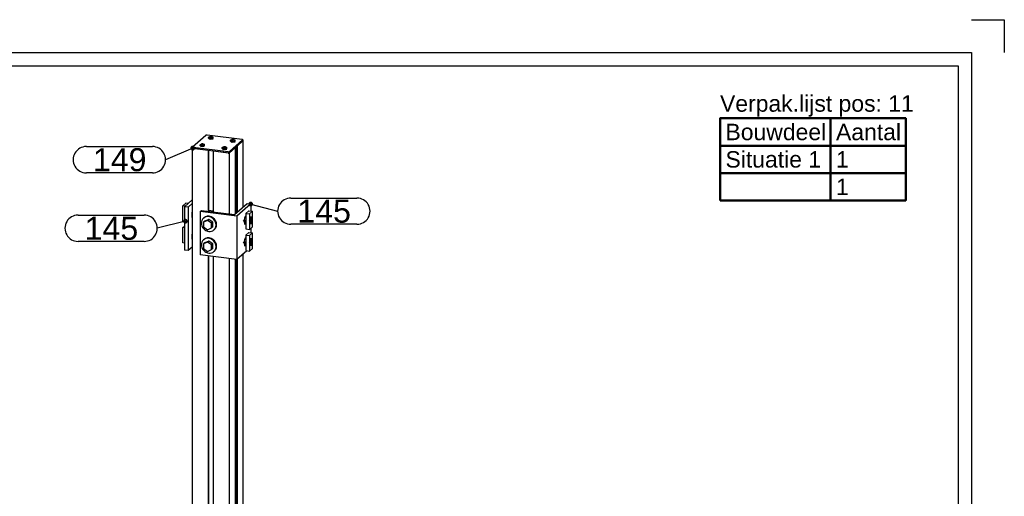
# Model space of a CAD drawing. Header units: millimetres. Extents: x -2 to 418, y -488 to -191.
# Tile 29 of 29: x 268 to 418, y -264 to -191. Entities that reach past the tile are written whole.
import ezdxf
from ezdxf.enums import TextEntityAlignment as Align

# ---------------------------------------------------------------- set-up
doc = ezdxf.new("R2010")
doc.units = ezdxf.units.MM
doc.linetypes.add('STRICHPUNKT2', pattern=[18.5, 10, -4, 0.5, -4])
doc.layers.get('0').update_dxf_attribs({"linetype": 'CONTINUOUS'})
for name, color, linetype in [('DIM49', 4, 'CONTINUOUS'), ('LE_RED', 1, 'CONTINUOUS'), ('TXT_ALL', 7, 'CONTINUOUS'), ('TXT_YELLOW', 2, 'CONTINUOUS')]:
    doc.layers.add(name, color=color, linetype=linetype)
doc.layers.add('LE_ALL', color=7, linetype='CONTINUOUS', lineweight=50)
doc.styles.add('ARIAL', font='arial.ttf')

# ---------------------------------------------------------------- blocks, each defined once
blk = doc.blocks.new('VERPAK-P11_00006', base_point=(374.31, -218.61))
at = {"layer": 'LE_ALL', "color": 8}
for p, q in [((391.14, -206.11), (391.14, -218.61)), ((374.31, -210.28), (402.59, -210.28)), ((374.31, -214.44), (402.59, -214.44))]:
    blk.add_line(p, q, dxfattribs=at)
blk.add_lwpolyline([(374.31, -218.61), (402.59, -218.61), (402.59, -206.11), (374.31, -206.11)], close=True, dxfattribs=at)
at = {"layer": 'TXT_YELLOW', "style": 'ARIAL'}
blk.add_text('Verpak.lijst pos: 11', height=2.5, dxfattribs=at).set_placement((374.31, -205.11))
for s, p in [('Bouwdeel', (375.14, -208.19)), ('Aantal', (391.97, -208.19)), ('Situatie 1', (375.14, -212.36)), ('1', (391.97, -212.36)), ('1', (391.97, -216.53))]:
    blk.add_text(s, height=2.5, dxfattribs=at).set_placement(p, align=Align.MIDDLE_LEFT)
blk = doc.blocks.new('DINA3_00002', base_point=(410.59, -481.11))
for p, q in [((412.59, -196.11), (412.59, -483.11)), ((4.59, -198.11), (410.59, -198.11)), ((410.59, -198.11), (410.59, -481.11))]:
    blk.add_line(p, q)
for points in [[(412.59, -191.11), (417.59, -191.11), (417.59, -196.11)], [(2.59, -483.11), (2.59, -196.11), (412.59, -196.11)]]:
    blk.add_lwpolyline(points)
blk.add_blockref('VERPAK-P11_00006', (374.31, -218.61))
blk = doc.blocks.new('_ZBL0012_00001')
blk.add_blockref('DINA3_00002', (410.59, -481.11))
blk = doc.blocks.new('SHAPE_01379', base_point=(294.07, -302.04))
at = {"layer": 'DIM49', "color": 3}
for p, q in [((278.25, -299.17), (288.31, -299.17)), ((294.07, -302.04), (290.31, -301.17)), ((294.32, -302), (293.81, -302)), ((293.86, -302.2), (294.27, -302.2)), ((294.18, -301.8), (293.96, -301.8)), ((288.31, -303.17), (278.25, -303.17))]:
    blk.add_line(p, q, dxfattribs=at)
blk.add_lwpolyline([(294.33, -302.03), (294.32, -301.96), (294.29, -301.9), (294.25, -301.84), (294.19, -301.8), (294.13, -301.78), (294.06, -301.77), (293.99, -301.78), (293.93, -301.81), (293.87, -301.86), (293.83, -301.91), (293.81, -301.98), (293.8, -302.04), (293.81, -302.11), (293.84, -302.18), (293.89, -302.23), (293.94, -302.27), (294.01, -302.29), (294.07, -302.3), (294.14, -302.29), (294.21, -302.26), (294.26, -302.22), (294.3, -302.16), (294.32, -302.1)], close=True, dxfattribs=at)
for centre, start_param, end_param in [((278.25, -301.17), 1.570796, 4.712389), ((288.31, -301.17), 4.712389, 7.853982)]:
    blk.add_ellipse(centre, major_axis=(2, 0), ratio=1, start_param=start_param, end_param=end_param, dxfattribs=at)
at = {"layer": 'TXT_ALL', "style": 'ARIAL'}
blk.add_text('101', height=3.5, dxfattribs=at).set_placement((279.25, -301.17), align=Align.MIDDLE_LEFT)
blk = doc.blocks.new('Profiel 60x60_00033', base_point=(296.88, -344.58))
for p, q in [((301.68, -209.54), (301.68, -219.63)), ((293.95, -210.71), (293.95, -345.81)), ((296.36, -211.01), (296.36, -220.25)), ((296.43, -211.02), (296.43, -220.26)), ((297.15, -211.11), (297.15, -220.35)), ((300.47, -210.61), (300.47, -220.7)), ((300.58, -210.51), (300.58, -220.6)), ((300.77, -210.35), (300.77, -220.43)), ((299.56, -211.42), (299.56, -220.65)), ((296.36, -227.06), (296.36, -273.52)), ((296.43, -227.07), (296.43, -273.53)), ((297.15, -227.16), (297.15, -273.62)), ((299.56, -227.47), (299.56, -273.92)), ((300.47, -227.58), (300.47, -273.97)), ((300.58, -227.59), (300.58, -273.87)), ((300.77, -227.6), (300.77, -273.7)), ((301.68, -226.8), (301.68, -272.9)), ((296.36, -280.33), (296.36, -326.79)), ((301.68, -280.06), (301.68, -326.17)), ((296.43, -280.34), (296.43, -326.79)), ((297.15, -280.43), (297.15, -326.89)), ((299.56, -280.73), (299.56, -327.19)), ((300.47, -280.85), (300.47, -327.24)), ((300.58, -280.86), (300.58, -327.14)), ((300.77, -280.87), (300.77, -326.97)), ((296.36, -333.6), (296.36, -346.12)), ((296.43, -333.61), (296.43, -346.05)), ((297.15, -333.7), (297.15, -346.22)), ((299.56, -334), (299.56, -337.09)), ((300.47, -334.12), (300.47, -336.29)), ((300.58, -334.13), (300.58, -336.19)), ((300.77, -334.14), (300.77, -336.02)), ((301.68, -333.33), (301.68, -335.22)), ((296.36, -346.12), (293.95, -345.81)), ((296.43, -346.05), (296.36, -346.12)), ((297.15, -345.82), (296.43, -345.73)), ((297.79, -346.3), (297.15, -346.22))]:
    blk.add_line(p, q)
for points in [[(301.64, -209.54), (301.68, -209.54), (300.77, -210.35)], [(296.36, -211.01), (293.95, -210.71), (293.99, -210.67)], [(300.47, -210.61), (299.56, -211.42), (297.15, -211.11)]]:
    blk.add_lwpolyline(points)
for centre, start_param, end_param in [((297.14, -344.88), 3.141593, 5.520887), ((297.21, -344.82), 3.275624, 5.331132), ((297.14, -344.88), 2.333095, 3.141593)]:
    blk.add_ellipse(centre, major_axis=(0.265, -0.3), ratio=0.881917, start_param=start_param, end_param=end_param)
blk.add_blockref('SHAPE_01379', (294.07, -302.04))
blk = doc.blocks.new('_00035', base_point=(297.15, -344.87))
at = {"layer": 'LE_ALL', "color": 1, "linetype": 'STRICHPUNKT2'}
for p, q in [((297.14, -344.88), (297.14, -344.31)), ((297.14, -344.88), (296.58, -344.81)), ((297.15, -344.87), (297.07, -344.94)), ((297.14, -344.88), (297.14, -345.45))]:
    blk.add_line(p, q, dxfattribs=at)
blk = doc.blocks.new('_00034')
blk.add_blockref('_00035', (297.15, -344.87))
blk = doc.blocks.new('Profiel 60x60_00032')
for name, p in [('Profiel 60x60_00033', (296.88, -344.58)), ('_00034', (0, 0))]:
    blk.add_blockref(name, p)
blk = doc.blocks.new('SHAPE_01397', base_point=(294.02, -210.65))
at = {"layer": 'DIM49', "color": 3}
for p, q in [((277.83, -210.41), (287.89, -210.41)), ((294.02, -210.65), (289.89, -212.41)), ((293.76, -210.61), (294.28, -210.61)), ((293.82, -210.81), (294.23, -210.81)), ((294.13, -210.41), (293.91, -210.41)), ((287.89, -214.41), (277.83, -214.41))]:
    blk.add_line(p, q, dxfattribs=at)
blk.add_lwpolyline([(294.23, -210.49), (294.18, -210.44), (294.12, -210.4), (294.05, -210.39), (293.99, -210.39), (293.92, -210.41), (293.86, -210.44), (293.81, -210.49), (293.78, -210.55), (293.76, -210.62), (293.76, -210.69), (293.78, -210.75), (293.82, -210.81), (293.86, -210.86), (293.92, -210.89), (293.99, -210.91), (294.06, -210.91), (294.13, -210.89), (294.19, -210.86), (294.23, -210.81), (294.27, -210.75), (294.28, -210.68), (294.28, -210.61), (294.27, -210.55)], close=True, dxfattribs=at)
for centre, start_param, end_param in [((277.83, -212.41), 1.570796, 4.712389), ((287.89, -212.41), 4.712389, 7.853982)]:
    blk.add_ellipse(centre, major_axis=(2, 0), ratio=1, start_param=start_param, end_param=end_param, dxfattribs=at)
at = {"layer": 'TXT_ALL', "style": 'ARIAL'}
blk.add_text('149', height=3.5, dxfattribs=at).set_placement((278.83, -212.41), align=Align.MIDDLE_LEFT)
blk = doc.blocks.new('1110 Cover 60 x 60_00104', base_point=(299.61, -211.18))
for p, q in [((294, -210.47), (296.01, -208.7)), ((301.54, -209.34), (296.21, -208.67)), ((293.99, -210.49), (293.99, -210.68)), ((299.42, -211.21), (294.09, -210.54)), ((294.09, -210.54), (294.09, -210.73)), ((299.42, -211.4), (294.09, -210.73)), ((299.42, -211.21), (299.42, -211.4)), ((299.61, -211.18), (299.61, -211.37))]:
    blk.add_line(p, q)
for points in [[(299.61, -211.18), (301.63, -209.4), (301.63, -209.59), (299.61, -211.37)], [(301.64, -209.39), (301.64, -209.57)]]:
    blk.add_lwpolyline(points)
for centre, start_param, end_param in [((296.16, -208.71), 1.209429, 2.780226), ((301.49, -209.39), 0, 1.209429), ((301.49, -209.39), 5.921818, 6.283185), ((301.49, -209.57), 5.921818, 6.283185), ((294.14, -210.49), 2.780226, 3.141593), ((294.14, -210.49), 3.141593, 4.351022), ((294.14, -210.68), 3.141593, 4.351022), ((299.47, -211.16), 4.351022, 5.921818), ((299.47, -211.35), 4.351022, 5.921818)]:
    blk.add_ellipse(centre, major_axis=(0.15, 0), ratio=0.333333, start_param=start_param, end_param=end_param)
blk.add_blockref('SHAPE_01397', (294.02, -210.65))
blk = doc.blocks.new('_00106', base_point=(300.01, -209.7))
at = {"layer": 'LE_ALL', "color": 1, "linetype": 'STRICHPUNKT2'}
for p, q in [((296.64, -209.27), (296.63, -209.28)), ((297.09, -209.21), (297.12, -209.21)), ((300.01, -209.7), (300, -209.71)), ((300.46, -209.63), (300.48, -209.63)), ((295.37, -210.4), (295.36, -210.4)), ((295.82, -210.33), (295.84, -210.33)), ((298.74, -210.82), (298.73, -210.83)), ((299.19, -210.75), (299.21, -210.76))]:
    blk.add_line(p, q, dxfattribs=at)
blk = doc.blocks.new('_00105')
blk.add_blockref('_00106', (300.01, -209.7))
blk = doc.blocks.new('1110 Cover 60 x 60_00103')
for name, p in [('1110 Cover 60 x 60_00104', (299.61, -211.18)), ('_00105', (0, 0))]:
    blk.add_blockref(name, p)
blk = doc.blocks.new('ISO 14585-ST3.5x9.5-A2-C_00109', base_point=(298.94, -210.44))
for p, q in [((298.51, -210.71), (298.51, -210.57)), ((298.71, -210.5), (298.71, -210.48)), ((298.75, -210.5), (298.75, -210.46)), ((298.79, -210.54), (298.79, -210.44)), ((298.89, -210.52), (298.89, -210.43)), ((298.94, -210.53), (298.94, -210.44)), ((298.97, -210.53), (298.97, -210.5)), ((298.97, -210.53), (298.97, -210.52)), ((299, -210.48), (299, -210.47)), ((299.21, -210.71), (299.21, -210.57))]:
    blk.add_line(p, q)
blk.add_lwpolyline([(298.56, -210.51, -0.133936), (298.86, -210.43, -0.133936), (299.17, -210.51)], format="xyb")
for points in [[(298.75, -210.46), (298.72, -210.48), (298.71, -210.48), (298.7, -210.5), (298.72, -210.5), (298.75, -210.5), (298.78, -210.53), (298.8, -210.54), (298.83, -210.53), (298.9, -210.52), (298.93, -210.53), (298.97, -210.53), (298.97, -210.52), (298.97, -210.5), (299, -210.48), (299.01, -210.48), (299.03, -210.48), (299, -210.47), (298.94, -210.44)], [(298.94, -210.44), (298.92, -210.44), (298.89, -210.43), (298.79, -210.44), (298.75, -210.45), (298.75, -210.45)]]:
    blk.add_lwpolyline(points)
for centre, start_param, end_param in [((298.86, -210.57), 2.626877, 3.141593), ((298.86, -210.57), 3.141593, 6.283185), ((298.86, -210.71), 3.141593, 6.283185), ((298.86, -210.57), 0, 0.514716)]:
    blk.add_ellipse(centre, major_axis=(0.35, 0), ratio=0.333333, start_param=start_param, end_param=end_param)
blk = doc.blocks.new('ISO 14585-ST3.5x9.5-A2-C_00108')
blk.add_blockref('ISO 14585-ST3.5x9.5-A2-C_00109', (298.94, -210.44))
blk = doc.blocks.new('ISO 14585-ST3.5x9.5-A2-C_00111', base_point=(300.21, -209.32))
for p, q in [((299.78, -209.59), (299.78, -209.45)), ((299.98, -209.38), (299.98, -209.36)), ((300.03, -209.38), (300.03, -209.33)), ((300.06, -209.41), (300.06, -209.32)), ((300.16, -209.39), (300.16, -209.31)), ((300.21, -209.41), (300.21, -209.32)), ((300.24, -209.41), (300.24, -209.38)), ((300.25, -209.41), (300.25, -209.39)), ((300.27, -209.36), (300.27, -209.34)), ((300.48, -209.59), (300.48, -209.45))]:
    blk.add_line(p, q)
blk.add_lwpolyline([(299.83, -209.39, -0.133936), (300.13, -209.31, -0.133936), (300.44, -209.39)], format="xyb")
for points in [[(300.03, -209.33), (300, -209.36), (299.98, -209.36), (299.97, -209.38), (299.99, -209.38), (300.02, -209.38), (300.06, -209.41), (300.07, -209.42), (300.11, -209.41), (300.17, -209.39), (300.21, -209.4), (300.24, -209.41), (300.25, -209.39), (300.24, -209.38), (300.27, -209.36), (300.28, -209.36), (300.3, -209.36), (300.27, -209.34), (300.21, -209.32)], [(300.21, -209.32), (300.19, -209.31), (300.16, -209.31), (300.06, -209.32), (300.03, -209.32), (300.02, -209.33)]]:
    blk.add_lwpolyline(points)
for centre, start_param, end_param in [((300.13, -209.45), 2.626877, 3.141593), ((300.13, -209.45), 3.141593, 6.283185), ((300.13, -209.59), 3.141593, 6.283185), ((300.13, -209.45), 0, 0.514716)]:
    blk.add_ellipse(centre, major_axis=(0.35, 0), ratio=0.333333, start_param=start_param, end_param=end_param)
blk = doc.blocks.new('ISO 14585-ST3.5x9.5-A2-C_00110')
blk.add_blockref('ISO 14585-ST3.5x9.5-A2-C_00111', (300.21, -209.32))
blk = doc.blocks.new('ISO 14585-ST3.5x9.5-A2-C_00113', base_point=(295.57, -210.02))
for p, q in [((295.14, -210.29), (295.14, -210.15)), ((295.34, -210.08), (295.34, -210.06)), ((295.39, -210.07), (295.39, -210.03)), ((295.42, -210.11), (295.42, -210.02)), ((295.52, -210.09), (295.52, -210.01)), ((295.57, -210.1), (295.57, -210.02)), ((295.6, -210.11), (295.6, -210.08)), ((295.61, -210.1), (295.61, -210.09)), ((295.63, -210.06), (295.63, -210.04)), ((295.84, -210.29), (295.84, -210.15))]:
    blk.add_line(p, q)
blk.add_lwpolyline([(295.19, -210.09, -0.133936), (295.49, -210.01, -0.133936), (295.8, -210.09)], format="xyb")
for points in [[(295.39, -210.03), (295.36, -210.05), (295.34, -210.06), (295.33, -210.07), (295.35, -210.08), (295.38, -210.07), (295.42, -210.1), (295.43, -210.12), (295.47, -210.11), (295.53, -210.09), (295.57, -210.1), (295.6, -210.11), (295.61, -210.09), (295.6, -210.08), (295.63, -210.06), (295.64, -210.06), (295.66, -210.06), (295.63, -210.04), (295.57, -210.02)], [(295.57, -210.02), (295.55, -210.01), (295.52, -210.01), (295.42, -210.02), (295.39, -210.02), (295.38, -210.03)]]:
    blk.add_lwpolyline(points)
for centre, start_param, end_param in [((295.49, -210.15), 2.626877, 3.141593), ((295.49, -210.15), 3.141593, 6.283185), ((295.49, -210.29), 3.141593, 6.283185), ((295.49, -210.15), 0, 0.514716)]:
    blk.add_ellipse(centre, major_axis=(0.35, 0), ratio=0.333333, start_param=start_param, end_param=end_param)
blk = doc.blocks.new('ISO 14585-ST3.5x9.5-A2-C_00112')
blk.add_blockref('ISO 14585-ST3.5x9.5-A2-C_00113', (295.57, -210.02))
blk = doc.blocks.new('ISO 14585-ST3.5x9.5-A2-C_00115', base_point=(296.84, -208.89))
for p, q in [((296.42, -209.16), (296.42, -209.03)), ((296.62, -208.95), (296.62, -208.94)), ((296.66, -208.95), (296.66, -208.91)), ((296.69, -208.99), (296.69, -208.89)), ((296.79, -208.97), (296.79, -208.89)), ((296.84, -208.98), (296.84, -208.9)), ((296.87, -208.98), (296.87, -208.95)), ((296.88, -208.98), (296.88, -208.97)), ((296.91, -208.94), (296.91, -208.92)), ((297.12, -209.16), (297.12, -209.03))]:
    blk.add_line(p, q)
blk.add_lwpolyline([(296.46, -208.97, -0.133936), (296.77, -208.88, -0.133936), (297.07, -208.97)], format="xyb")
for points in [[(296.66, -208.91), (296.63, -208.93), (296.62, -208.94), (296.6, -208.95), (296.63, -208.95), (296.65, -208.95), (296.69, -208.98), (296.71, -208.99), (296.74, -208.99), (296.81, -208.97), (296.84, -208.98), (296.87, -208.98), (296.88, -208.97), (296.87, -208.95), (296.9, -208.94), (296.92, -208.94), (296.93, -208.93), (296.91, -208.92), (296.84, -208.9)], [(296.84, -208.89), (296.83, -208.89), (296.79, -208.89), (296.69, -208.89), (296.66, -208.9), (296.65, -208.9)]]:
    blk.add_lwpolyline(points)
for centre, start_param, end_param in [((296.77, -209.03), 2.626877, 3.141593), ((296.77, -209.03), 3.141593, 6.283185), ((296.77, -209.16), 3.141593, 6.283185), ((296.77, -209.03), 0, 0.514716)]:
    blk.add_ellipse(centre, major_axis=(0.35, 0), ratio=0.333333, start_param=start_param, end_param=end_param)
blk = doc.blocks.new('ISO 14585-ST3.5x9.5-A2-C_00114')
blk.add_blockref('ISO 14585-ST3.5x9.5-A2-C_00115', (296.84, -208.89))
blk = doc.blocks.new('Montage kapje_00107')
for name in ['ISO 14585-ST3.5x9.5-A2-C_00114', 'ISO 14585-ST3.5x9.5-A2-C_00110', 'ISO 14585-ST3.5x9.5-A2-C_00112', 'ISO 14585-ST3.5x9.5-A2-C_00108']:
    blk.add_blockref(name, (0, 0))
blk = doc.blocks.new('Afdekkapje + montage_00102')
for name in ['1110 Cover 60 x 60_00103', 'Montage kapje_00107']:
    blk.add_blockref(name, (0, 0))
blk = doc.blocks.new('SHAPE_01393', base_point=(302.86, -219.17))
at = {"layer": 'DIM49', "color": 3}
for p, q in [((308.96, -218.24), (319.03, -218.24)), ((303.12, -219.13), (302.61, -219.13)), ((302.66, -219.33), (303.07, -219.33)), ((302.98, -218.93), (302.75, -218.93)), ((302.86, -219.17), (306.96, -220.24)), ((319.03, -222.24), (308.96, -222.24))]:
    blk.add_line(p, q, dxfattribs=at)
blk.add_lwpolyline([(302.6, -219.17), (302.61, -219.24), (302.64, -219.3), (302.68, -219.36), (302.73, -219.4), (302.8, -219.42), (302.87, -219.43), (302.93, -219.42), (303, -219.4), (303.05, -219.36), (303.09, -219.3), (303.12, -219.24), (303.13, -219.17), (303.12, -219.1), (303.09, -219.04), (303.05, -218.98), (302.99, -218.94), (302.93, -218.92), (302.86, -218.91), (302.79, -218.92), (302.73, -218.94), (302.68, -218.99), (302.64, -219.04), (302.61, -219.1)], close=True, dxfattribs=at)
for centre, start_param, end_param in [((308.96, -220.24), 1.570796, 4.712389), ((319.03, -220.24), 4.712389, 7.853982)]:
    blk.add_ellipse(centre, major_axis=(2, 0), ratio=1, start_param=start_param, end_param=end_param, dxfattribs=at)
at = {"layer": 'TXT_ALL', "style": 'ARIAL'}
blk.add_text('145', height=3.5, dxfattribs=at).set_placement((309.96, -220.24), align=Align.MIDDLE_LEFT)
blk = doc.blocks.new('Hoeklijn 60x60x6_00119', base_point=(302.09, -221.02))
for p, q in [((295.14, -220.31), (295.14, -226.91)), ((302.87, -219.15), (300.75, -221.02)), ((300.75, -221.02), (300.75, -227.62)), ((302.87, -222.82), (302.87, -223.52)), ((302.28, -226.27), (300.75, -227.62)), ((300.75, -227.62), (295.14, -226.91))]:
    blk.add_line(p, q)
blk.add_lwpolyline([(300.75, -221.02), (295.14, -220.31), (295.35, -220.12), (300.4, -220.76), (302.31, -219.07), (302.87, -219.15), (302.87, -220.22)])
for centre, start_param, end_param in [((302.02, -221.54), 3.141593, 6.283185), ((302.02, -221.54), 0, 0.739301), ((302.02, -224.84), 3.141593, 6.283185), ((302.02, -224.84), 0, 0.739301)]:
    blk.add_ellipse(centre, major_axis=(-0.066, -0.521), ratio=0.333333, start_param=start_param, end_param=end_param)
blk.add_blockref('SHAPE_01393', (302.86, -219.17))
blk = doc.blocks.new('_00121', base_point=(302.02, -225.23))
at = {"layer": 'LE_ALL', "color": 1, "linetype": 'STRICHPUNKT2'}
for p, q in [((302.02, -221.54), (301.74, -221.79)), ((302.02, -221.93), (302.02, -222.29)), ((302.02, -224.84), (301.74, -225.09)), ((302.02, -225.23), (302.02, -225.59))]:
    blk.add_line(p, q, dxfattribs=at)
blk = doc.blocks.new('_00120')
blk.add_blockref('_00121', (302.02, -225.23))
blk = doc.blocks.new('Hoeklijn 60x60x6_00118')
for name, p in [('Hoeklijn 60x60x6_00119', (302.09, -221.02)), ('_00120', (0, 0))]:
    blk.add_blockref(name, p)
blk = doc.blocks.new('1011-2 Moerblok M8 SMALL_00124', base_point=(302.83, -222.03))
for p, q in [((302.55, -220.18), (302.09, -220.59)), ((302.55, -220.18), (303.11, -220.25)), ((303.11, -220.25), (302.65, -220.66)), ((303.11, -222.61), (303.11, -220.25)), ((302.09, -220.59), (302.65, -220.66)), ((302.65, -220.66), (302.65, -223.01)), ((302.65, -223.01), (303.11, -222.61))]:
    blk.add_line(p, q)
blk.add_lwpolyline([(302.09, -220.59), (302.09, -222.94), (302.65, -223.01)])
at = {"layer": 'LE_RED'}
for start_param, end_param in [(5.336778, 6.283185), (6.283185, 8.215349), (3.141593, 3.765982), (1.932163, 3.141593)]:
    blk.add_ellipse((302.88, -221.63), major_axis=(-0.05, -0.397), ratio=0.333333, start_param=start_param, end_param=end_param, dxfattribs=at)
blk = doc.blocks.new('DIN 13-M8_00126', base_point=(302.92, -221.3))
for start_param, end_param in [(3.141593, 6.283185), (6.283185, 9.424778)]:
    blk.add_ellipse((302.88, -221.63), major_axis=(-0.043, -0.337), ratio=0.333333, start_param=start_param, end_param=end_param)
at = {"layer": 'LE_RED'}
for start_param, end_param in [(5.336778, 6.283185), (6.283185, 8.215349), (3.141593, 3.765982), (1.932163, 3.141593)]:
    blk.add_ellipse((302.88, -221.63), major_axis=(-0.05, -0.397), ratio=0.333333, start_param=start_param, end_param=end_param, dxfattribs=at)
blk = doc.blocks.new('DIN 13-M8_00125')
blk.add_blockref('DIN 13-M8_00126', (302.92, -221.3))
blk = doc.blocks.new('_00128', base_point=(303.07, -221.66))
at = {"layer": 'LE_ALL', "color": 1, "linetype": 'STRICHPUNKT2'}
for p, q in [((302.88, -221.63), (302.67, -221.82)), ((303.07, -221.66), (302.83, -221.63)), ((302.88, -221.63), (302.88, -221.07)), ((302.88, -221.63), (303.09, -221.45)), ((302.88, -221.63), (302.88, -222.2))]:
    blk.add_line(p, q, dxfattribs=at)
blk = doc.blocks.new('_00127')
blk.add_blockref('_00128', (303.07, -221.66))
blk = doc.blocks.new('1011-2 Moerblok M8 SMALL_00123')
for name, p in [('1011-2 Moerblok M8 SMALL_00124', (302.83, -222.03)), ('_00127', (0, 0)), ('DIN 13-M8_00125', (0, 0))]:
    blk.add_blockref(name, p)
blk = doc.blocks.new('Zeskant tapbout-M8x16 (DIN 933)_00130', base_point=(302.9, -221.3))
blk.add_ellipse((302.83, -221.63), major_axis=(-0.043, -0.337), ratio=0.333333, start_param=0.252233, end_param=2.889359)
blk = doc.blocks.new('GEWINDE_00132', base_point=(301.97, -221.12))
for p, q in [((301.97, -221.12), (302.09, -221.13)), ((301.86, -221.91), (302.09, -221.94))]:
    blk.add_line(p, q)
at = {"layer": 'LE_RED'}
for p, q in [((301.85, -221.85), (302.09, -221.88)), ((301.94, -221.17), (302.09, -221.19))]:
    blk.add_line(p, q, dxfattribs=at)
blk = doc.blocks.new('GEWINDE_00131')
blk.add_blockref('GEWINDE_00132', (301.97, -221.12))
blk = doc.blocks.new('Zeskant tapbout-M8x16 (DIN 933)_00129')
for name, p in [('GEWINDE_00131', (0, 0)), ('Zeskant tapbout-M8x16 (DIN 933)_00130', (302.9, -221.3))]:
    blk.add_blockref(name, p)
blk = doc.blocks.new('Montage scherm_00122')
for name in ['1011-2 Moerblok M8 SMALL_00123', 'Zeskant tapbout-M8x16 (DIN 933)_00129']:
    blk.add_blockref(name, (0, 0))
blk = doc.blocks.new('1011-2 Moerblok M8 SMALL_00135', base_point=(302.83, -225.33))
for p, q in [((302.55, -223.48), (302.09, -223.89)), ((302.09, -223.89), (302.65, -223.96)), ((302.55, -223.48), (303.11, -223.55)), ((303.11, -223.55), (302.65, -223.96)), ((302.65, -223.96), (302.65, -226.31)), ((303.11, -225.91), (303.11, -223.55)), ((302.65, -226.31), (303.11, -225.91))]:
    blk.add_line(p, q)
blk.add_lwpolyline([(302.09, -223.89), (302.09, -226.24), (302.65, -226.31)])
at = {"layer": 'LE_RED'}
for start_param, end_param in [(0, 1.932163), (3.141593, 3.765982), (1.932163, 3.141593), (5.336778, 6.283185)]:
    blk.add_ellipse((302.88, -224.93), major_axis=(-0.05, -0.397), ratio=0.333333, start_param=start_param, end_param=end_param, dxfattribs=at)
blk = doc.blocks.new('DIN 13-M8_00137', base_point=(302.92, -224.6))
for start_param, end_param in [(3.141593, 6.283185), (0, 3.141593)]:
    blk.add_ellipse((302.88, -224.93), major_axis=(-0.043, -0.337), ratio=0.333333, start_param=start_param, end_param=end_param)
at = {"layer": 'LE_RED'}
for start_param, end_param in [(0, 1.932163), (3.141593, 3.765982), (1.932163, 3.141593), (5.336778, 6.283185)]:
    blk.add_ellipse((302.88, -224.93), major_axis=(-0.05, -0.397), ratio=0.333333, start_param=start_param, end_param=end_param, dxfattribs=at)
blk = doc.blocks.new('DIN 13-M8_00136')
blk.add_blockref('DIN 13-M8_00137', (302.92, -224.6))
blk = doc.blocks.new('_00139', base_point=(303.07, -224.96))
at = {"layer": 'LE_ALL', "color": 1, "linetype": 'STRICHPUNKT2'}
for p, q in [((302.88, -224.93), (302.88, -224.37)), ((302.88, -224.93), (303.09, -224.75)), ((302.88, -224.93), (302.67, -225.12)), ((303.07, -224.96), (302.83, -224.93)), ((302.88, -224.93), (302.88, -225.5))]:
    blk.add_line(p, q, dxfattribs=at)
blk = doc.blocks.new('_00138')
blk.add_blockref('_00139', (303.07, -224.96))
blk = doc.blocks.new('1011-2 Moerblok M8 SMALL_00134')
for name, p in [('1011-2 Moerblok M8 SMALL_00135', (302.83, -225.33)), ('_00138', (0, 0)), ('DIN 13-M8_00136', (0, 0))]:
    blk.add_blockref(name, p)
blk = doc.blocks.new('Zeskant tapbout-M8x16 (DIN 933)_00141', base_point=(302.9, -224.6))
blk.add_ellipse((302.83, -224.93), major_axis=(-0.043, -0.337), ratio=0.333333, start_param=0.252233, end_param=2.889359)
blk = doc.blocks.new('GEWINDE_00143', base_point=(301.97, -224.42))
for p, q in [((301.97, -224.42), (302.09, -224.43)), ((301.86, -225.21), (302.09, -225.24))]:
    blk.add_line(p, q)
at = {"layer": 'LE_RED'}
for p, q in [((301.94, -224.47), (302.09, -224.49)), ((301.85, -225.15), (302.09, -225.18))]:
    blk.add_line(p, q, dxfattribs=at)
blk = doc.blocks.new('GEWINDE_00142')
blk.add_blockref('GEWINDE_00143', (301.97, -224.42))
blk = doc.blocks.new('Zeskant tapbout-M8x16 (DIN 933)_00140')
for name, p in [('GEWINDE_00142', (0, 0)), ('Zeskant tapbout-M8x16 (DIN 933)_00141', (302.9, -224.6))]:
    blk.add_blockref(name, p)
blk = doc.blocks.new('Montage scherm_00133')
for name in ['Zeskant tapbout-M8x16 (DIN 933)_00140', '1011-2 Moerblok M8 SMALL_00134']:
    blk.add_blockref(name, (0, 0))
blk = doc.blocks.new('Carrosseriering M8 (ISO 7093 _ DIN 9021)_00146', base_point=(297.33, -226.34))
for p, q in [((295.68, -224.6), (295.75, -224.54)), ((297.26, -226.4), (297.33, -226.34))]:
    blk.add_line(p, q)
for centre, start_param, end_param in [((296.47, -225.5), 3.141593, 6.283185), ((296.47, -225.5), 0, 3.141593), ((296.54, -225.44), 0, 3.141593)]:
    blk.add_ellipse(centre, major_axis=(0.794, -0.9), ratio=0.881917, start_param=start_param, end_param=end_param)
blk = doc.blocks.new('Carrosseriering M8 (ISO 7093 _ DIN 9021)_00145')
blk.add_blockref('Carrosseriering M8 (ISO 7093 _ DIN 9021)_00146', (297.33, -226.34))
blk = doc.blocks.new('Zeskant tapbout-M8x18 (DIN 933)_00148', base_point=(295.86, -225.07))
for p, q in [((296.47, -224.79), (295.86, -225.07)), ((296.47, -224.79), (296.28, -224.96)), ((297.08, -225.22), (296.47, -224.79)), ((296.28, -224.96), (295.67, -225.23)), ((295.86, -225.07), (295.67, -225.23)), ((295.67, -225.23), (295.67, -225.94)), ((295.67, -225.94), (296.28, -226.37)), ((296.89, -225.39), (296.28, -224.96)), ((296.28, -226.37), (296.89, -226.09)), ((297.08, -225.22), (296.89, -225.39)), ((296.89, -226.09), (296.89, -225.39)), ((297.08, -225.93), (296.89, -226.09)), ((297.08, -225.93), (297.08, -225.22))]:
    blk.add_line(p, q)
blk = doc.blocks.new('Zeskant tapbout-M8x18 (DIN 933)_00147')
blk.add_blockref('Zeskant tapbout-M8x18 (DIN 933)_00148', (295.86, -225.07))
blk = doc.blocks.new('Montage baluster_00144')
for name in ['Carrosseriering M8 (ISO 7093 _ DIN 9021)_00145', 'Zeskant tapbout-M8x18 (DIN 933)_00147']:
    blk.add_blockref(name, (0, 0))
blk = doc.blocks.new('1011 Moerblok M8_00151', base_point=(297.15, -220.23))
blk.add_line((297.15, -220.23), (296.43, -220.14))
blk = doc.blocks.new('1011 Moerblok M8_00150')
blk.add_blockref('1011 Moerblok M8_00151', (297.15, -220.23))
blk = doc.blocks.new('Carrosseriering M8 (ISO 7093 _ DIN 9021)_00153', base_point=(297.33, -223.04))
for p, q in [((295.68, -221.3), (295.75, -221.24)), ((297.26, -223.1), (297.33, -223.04))]:
    blk.add_line(p, q)
for centre, start_param, end_param in [((296.47, -222.2), 3.141593, 6.283185), ((296.47, -222.2), 6.283185, 9.424778), ((296.54, -222.14), 0, 3.141593)]:
    blk.add_ellipse(centre, major_axis=(0.794, -0.9), ratio=0.881917, start_param=start_param, end_param=end_param)
blk = doc.blocks.new('Carrosseriering M8 (ISO 7093 _ DIN 9021)_00152')
blk.add_blockref('Carrosseriering M8 (ISO 7093 _ DIN 9021)_00153', (297.33, -223.04))
blk = doc.blocks.new('Zeskant tapbout-M8x18 (DIN 933)_00155', base_point=(295.86, -221.77))
for p, q in [((296.28, -221.66), (295.67, -221.93)), ((295.86, -221.77), (295.67, -221.93)), ((296.47, -221.49), (295.86, -221.77)), ((296.47, -221.49), (296.28, -221.66)), ((296.89, -222.09), (296.28, -221.66)), ((297.08, -221.92), (296.47, -221.49)), ((295.67, -221.93), (295.67, -222.64)), ((295.67, -222.64), (296.28, -223.07)), ((296.28, -223.07), (296.89, -222.79)), ((297.08, -221.92), (296.89, -222.09)), ((296.89, -222.79), (296.89, -222.09)), ((297.08, -222.63), (296.89, -222.79)), ((297.08, -222.63), (297.08, -221.92))]:
    blk.add_line(p, q)
blk = doc.blocks.new('Zeskant tapbout-M8x18 (DIN 933)_00154')
blk.add_blockref('Zeskant tapbout-M8x18 (DIN 933)_00155', (295.86, -221.77))
blk = doc.blocks.new('Montage baluster_00149')
for name in ['1011 Moerblok M8_00150', 'Carrosseriering M8 (ISO 7093 _ DIN 9021)_00152', 'Zeskant tapbout-M8x18 (DIN 933)_00154']:
    blk.add_blockref(name, (0, 0))
blk = doc.blocks.new('Bevestigingshoeklijn_00117')
for name in ['Hoeklijn 60x60x6_00118', 'Montage baluster_00149', 'Montage scherm_00122', 'Montage baluster_00144', 'Montage scherm_00133']:
    blk.add_blockref(name, (0, 0))
blk = doc.blocks.new('SHAPE_01389', base_point=(292.92, -221.78))
at = {"layer": 'DIM49', "color": 3}
for p, q in [((276.57, -220.85), (286.63, -220.85)), ((292.92, -221.78), (288.63, -222.85)), ((292.66, -221.74), (293.18, -221.74)), ((293.03, -221.54), (292.81, -221.54)), ((292.72, -221.94), (293.12, -221.94)), ((286.63, -224.85), (276.57, -224.85))]:
    blk.add_line(p, q, dxfattribs=at)
blk.add_lwpolyline([(293.15, -221.65), (293.11, -221.6), (293.06, -221.55), (292.99, -221.53), (292.93, -221.52), (292.86, -221.52), (292.79, -221.55), (292.74, -221.59), (292.7, -221.64), (292.67, -221.71), (292.66, -221.77), (292.67, -221.84), (292.69, -221.91), (292.73, -221.96), (292.79, -222), (292.85, -222.03), (292.92, -222.04), (292.98, -222.03), (293.05, -222.01), (293.1, -221.97), (293.15, -221.91), (293.17, -221.85), (293.18, -221.78), (293.18, -221.71)], close=True, dxfattribs=at)
for centre, start_param, end_param in [((276.57, -222.85), 1.570796, 4.712389), ((286.63, -222.85), 4.712389, 7.853982)]:
    blk.add_ellipse(centre, major_axis=(2, 0), ratio=1, start_param=start_param, end_param=end_param, dxfattribs=at)
at = {"layer": 'TXT_ALL', "style": 'ARIAL'}
blk.add_text('145', height=3.5, dxfattribs=at).set_placement((277.57, -222.85), align=Align.MIDDLE_LEFT)
blk = doc.blocks.new('Hoeklijn 60x60x6_00237', base_point=(293.95, -225.7))
for p, q in [((292.76, -219.58), (293.95, -218.53)), ((293.32, -219.65), (293.32, -226.25)), ((293.32, -226.25), (292.76, -226.18)), ((293.95, -225.7), (293.32, -226.25))]:
    blk.add_line(p, q)
blk.add_lwpolyline([(293.95, -219.1), (293.32, -219.65), (292.76, -219.58), (292.76, -226.18)])
blk.add_blockref('SHAPE_01389', (292.92, -221.78))
blk = doc.blocks.new('Hoeklijn 60x60x6_00236')
blk.add_blockref('Hoeklijn 60x60x6_00237', (293.95, -225.7))
blk = doc.blocks.new('1011-2 Moerblok M8 SMALL_00240', base_point=(292.89, -219.46))
for p, q in [((292.51, -219.42), (292.97, -219.01)), ((292.89, -219.46), (292.51, -219.42)), ((292.51, -221.77), (292.51, -219.42)), ((293.35, -219.06), (292.97, -219.01)), ((292.76, -221.8), (292.51, -221.77))]:
    blk.add_line(p, q)
blk = doc.blocks.new('1011-2 Moerblok M8 SMALL_00239')
blk.add_blockref('1011-2 Moerblok M8 SMALL_00240', (292.89, -219.46))
blk = doc.blocks.new('Sluitring (DIN 125)-M8_00242', base_point=(293.95, -220.22))
blk.add_ellipse((294.15, -220.57), major_axis=(-0.1, -0.794), ratio=0.333333, start_param=4.294008, end_param=5.853504)
blk = doc.blocks.new('Sluitring (DIN 125)-M8_00241')
blk.add_blockref('Sluitring (DIN 125)-M8_00242', (293.95, -220.22))
blk = doc.blocks.new('Montage scherm_00238')
for name in ['1011-2 Moerblok M8 SMALL_00239', 'Sluitring (DIN 125)-M8_00241']:
    blk.add_blockref(name, (0, 0))
blk = doc.blocks.new('1011-2 Moerblok M8 SMALL_00245', base_point=(292.76, -222.75))
for p, q in [((292.51, -222.72), (292.76, -222.5)), ((292.76, -222.75), (292.51, -222.72)), ((292.51, -225.07), (292.51, -222.72)), ((292.76, -225.1), (292.51, -225.07))]:
    blk.add_line(p, q)
blk = doc.blocks.new('1011-2 Moerblok M8 SMALL_00244')
blk.add_blockref('1011-2 Moerblok M8 SMALL_00245', (292.76, -222.75))
blk = doc.blocks.new('Sluitring (DIN 125)-M8_00247', base_point=(293.95, -223.52))
blk.add_ellipse((294.15, -223.87), major_axis=(-0.1, -0.794), ratio=0.333333, start_param=4.294008, end_param=5.853504)
blk = doc.blocks.new('Sluitring (DIN 125)-M8_00246')
blk.add_blockref('Sluitring (DIN 125)-M8_00247', (293.95, -223.52))
blk = doc.blocks.new('Montage scherm_00243')
for name in ['1011-2 Moerblok M8 SMALL_00244', 'Sluitring (DIN 125)-M8_00246']:
    blk.add_blockref(name, (0, 0))
blk = doc.blocks.new('Bevestigingshoeklijn_00234')
for name in ['Hoeklijn 60x60x6_00236', 'Montage scherm_00238', 'Montage scherm_00243']:
    blk.add_blockref(name, (0, 0))
blk = doc.blocks.new('Losse delen_00116')
for name in ['Bevestigingshoeklijn_00234', 'Bevestigingshoeklijn_00117']:
    blk.add_blockref(name, (0, 0))
blk = doc.blocks.new('Tussenkoker_00031')
for name in ['Afdekkapje + montage_00102', 'Profiel 60x60_00032', 'Losse delen_00116']:
    blk.add_blockref(name, (0, 0))
blk = doc.blocks.new('_A3D0042_00030')
blk.add_blockref('Tussenkoker_00031', (0, 0))
blk = doc.blocks.new('_ANS0042_00029')
blk.add_blockref('_A3D0042_00030', (0, 0))

msp = doc.modelspace()

# ---------------------------------------------------------------- block references
for name in ['_ZBL0012_00001', '_ANS0042_00029']:
    msp.add_blockref(name, (0, 0))

doc.saveas('drawing.dxf')
